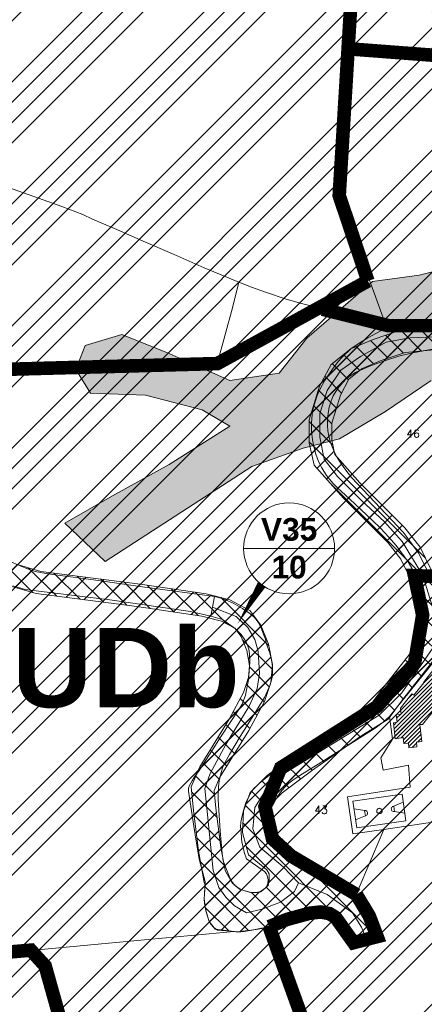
# Model space of a CAD drawing. Header units: metres. Extents: x 578835 to 593571, y 248557 to 255108.
# Tile 69 of 251: x 582948 to 583127, y 250142 to 250577. Entities that reach past the tile are written whole.
import ezdxf

# ---------------------------------------------------------------- set-up
doc = ezdxf.new("R2010")
doc.units = ezdxf.units.M
doc.linetypes.add('CACHEX2', pattern=[0.75, 0.5, -0.25])
doc.linetypes.add('SOLID_LINE', pattern=[0])
for name, color, linetype, lineweight in [('Cad-BATIMENT_BATI_PRIVE12', 7, 'SOLID_LINE', 0), ('Cad-BATIMENT_BATI_PRIVE12_HACH', 7, 'SOLID_LINE', 0), ('Cad-PARCELLAIRE_PARCELLE1', 250, 'SOLID_LINE', 0), ('Cad-RESEAU_ROUT_AXE_DE_VOIE26', 255, 'SOLID_LINE', 0), ('Cad-RESEAU_ROUT_LIMITE_DE_VOIE_P23', 8, 'SOLID_LINE', 0), ('Cad-TOPONYMIE_NUMERO_DE_PARCELL182', 250, 'SOLID_LINE', 0), ('ER', 192, 'Continuous', 18), ('PLU', 7, 'CACHEX2', 5), ('PPRI global - contour', 152, 'Continuous', 5), ('PPRI global - hachures', 152, 'Continuous', 5), ('PPRIF - contour', 10, 'Continuous', 9)]:
    doc.layers.add(name, color=color, linetype=linetype, lineweight=lineweight)
doc.layers.add('PLU nom', color=7, linetype='Continuous')
doc.styles.get("Standard").update_dxf_attribs({"font": 'arialbd_0.ttf', "height": 50})
doc.styles.add('TEXTSTYLE_45_11', font='txt.shx', dxfattribs={"oblique": 50})

msp = doc.modelspace()

# ---------------------------------------------------------------- hatches: boundary and pattern name
at = {"layer": 'Cad-BATIMENT_BATI_PRIVE12_HACH', "ltscale": 0.4}
h = msp.add_hatch(dxfattribs=at)
h.set_pattern_fill('ANSI31', color=256, scale=0.4, style=0)
h.paths.add_polyline_path([(583144.65, 250289.03), (583142.45, 250290.75), (583147.08, 250296.49), (583140.36, 250301.83), (583135.91, 250295.89), (583135.65, 250296.09), (583126.41, 250284.29), (583126.58, 250284.19), (583122.17, 250278.69), (583121.39, 250279.3), (583116.31, 250272.97), (583116.6, 250270.42), (583114.39, 250270.24), (583114.84, 250266.83), (583113.21, 250266.58), (583113.97, 250259.5), (583117.55, 250260.02), (583117.85, 250257.38), (583119.9, 250257.54), (583120.07, 250255.45), (583123.58, 250255.96), (583123.33, 250257.95), (583125.7, 250258.25), (583124.82, 250265.76), (583126.05, 250265.87), (583130.83, 250271.84), (583130.13, 250272.33), (583134.53, 250277.93), (583135.41, 250277.23)])
at = {"layer": 'ER', "ltscale": 0.4}
h = msp.add_hatch(dxfattribs=at)
h.set_pattern_fill('ANSI37', color=256, scale=2, style=0)
h.paths.add_polyline_path([(583058.07, 250301.34), (583054.64, 250309.73), (583049.76, 250316.09), (583040.95, 250320.89), (583030.54, 250323.46), (583001.33, 250327.82), (582957.44, 250333.43), (582946.65, 250336.57), (582930.39, 250344.22), (582912.33, 250356.37), (582905, 250360.88), (582898.05, 250362.27), (582890.36, 250362.98), (582872.61, 250362.64), (582857.67, 250362.32), (582845.41, 250364.65), (582832.39, 250369.17), (582828.35, 250359.98), (582842.83, 250354.96), (582856.84, 250352.3), (582872.82, 250352.65), (582889.99, 250352.97), (582896.6, 250352.36), (582901.28, 250351.42), (582906.92, 250347.95), (582925.44, 250335.5), (582943.1, 250327.19), (582955.39, 250323.61), (582999.95, 250317.92), (583028.6, 250313.64), (583037.3, 250311.49), (583043.12, 250308.32), (583045.89, 250304.71), (583048.44, 250298.47), (583049.7, 250291.87), (583049.17, 250286.5), (583046.99, 250279.96), (583040.61, 250268.16), (583027.71, 250247.14), (583023.9, 250238.33), (583024.86, 250227.84), (583027.05, 250209.99), (583029.67, 250195.98), (583030.08, 250195.06), (583029.67, 250188.88), (583030.4, 250183.45), (583031.86, 250178.75), (583034.45, 250175.42), (583044.19, 250174.21), (583052.62, 250175.34), (583056.03, 250175.83), (583063.27, 250179.06), (583070.89, 250181.58), (583078.03, 250183.12), (583083.63, 250182.87), (583086.79, 250181.09), (583091.09, 250176.71), (583095.39, 250169.98), (583105.37, 250171.36), (583104.39, 250177.6), (583099.77, 250185.31), (583094.5, 250191.87), (583087.6, 250198.2), (583071.46, 250206.25), (583065.13, 250208.93), (583062.41, 250210.35), (583058.04, 250213.9), (583056.65, 250219.23), (583056.92, 250225.54), (583058.61, 250230.25), (583064.05, 250235.69), (583077, 250245.39), (583098.82, 250260.63), (583110.81, 250268.21), (583117.15, 250276.71), (583135.95, 250300.57), (583137.07, 250311.17), (583134.78, 250319.23), (583129.66, 250334.43), (583124.96, 250344.18), (583118.29, 250352.65), (583098.4, 250372.53), (583087.35, 250385.01), (583085.93, 250391.35), (583085.93, 250398.83), (583089.88, 250411.31), (583093.52, 250418.3), (583099.46, 250423.02), (583107.8, 250426.51), (583118.38, 250430.08), (583134.3, 250431.52), (583160.83, 250432.67), (583262.54, 250432.21), (583273.17, 250424.61), (583274.68, 250451.43), (583261.61, 250442.21), (583160.63, 250442.67), (583133.63, 250441.5), (583116.3, 250439.94), (583104.26, 250435.87), (583094.32, 250431.71), (583085.63, 250424.8), (583080.61, 250415.16), (583075.93, 250400.38), (583075.93, 250390.24), (583078.16, 250380.3), (583091.12, 250365.68), (583110.8, 250346), (583116.43, 250338.85), (583120.38, 250330.65), (583125.23, 250316.27), (583126.92, 250310.29), (583126.31, 250304.49), (583109.21, 250282.8), (583103.9, 250275.68), (583093.28, 250268.96), (583071.13, 250253.5), (583057.48, 250243.26), (583049.95, 250235.74), (583046.99, 250227.48), (583046.59, 250218.16), (583049.19, 250208.2), (583057.28, 250201.63), (583058.31, 250199.86), (583058.31, 250197.02), (583057.83, 250194.67), (583054.58, 250191.92), (583050.69, 250191.43), (583045.25, 250193.05), (583042.01, 250195.81), (583039.25, 250200.75), (583038.82, 250201.43), (583036.93, 250211.52), (583034.8, 250228.9), (583034.09, 250236.7), (583036.6, 250242.52), (583049.28, 250263.17), (583056.2, 250275.97), (583059.01, 250284.39), (583059.8, 250292.32)])
at = {"layer": 'PPRI global - hachures', "ltscale": 0.4}
h = msp.add_hatch(dxfattribs=at)
h.set_pattern_fill('ANSI36', color=256, scale=2, style=0)
h.paths.add_polyline_path([(584066.5, 250379.34), (584062.37, 250383.47), (584043.41, 250459.25), (584013.35, 250450.76), (584002.24, 250450.11), (583982.63, 250452.72), (583973.49, 250455.99), (583889.77, 250518.96), (583895.65, 250528.1), (583977.99, 250662.67), (584030.07, 250749.63), (583918.43, 250756.91), (583664.41, 250783.59), (583631.24, 250786.83), (583615.06, 250787.64), (583601.17, 250794.44), (583587.42, 250827.6), (583576.9, 250872.88), (583563.15, 250910.89), (583546.16, 250944.04), (583514.61, 250983.67), (583475.78, 251010.35), (583442.61, 251028.95), (583396.5, 251041.08), (583343.91, 251049.17), (583296.18, 251058.06), (583275.96, 251065.34), (583264.63, 251086.36), (583250.88, 251100.92), (583230.66, 251114.67), (583189.4, 251126.8), (583119.68, 251147.06), (583061.43, 251160.81), (583024.22, 251164.04), (582980.53, 251148.68), (582993.48, 251125.23), (583025.83, 251140.59), (583054.15, 251143.02), (583098.64, 251130.08), (583144.75, 251115.52), (583186.01, 251101.78), (583219.99, 251088.03), (583236.17, 251071.86), (583255.58, 251033.04), (583254.78, 251000.7), (583238.6, 250995.04), (583207.85, 250995.04), (583194.1, 251002.31), (583172.26, 251010.4), (583159.32, 250999.89), (583144.75, 250992.61), (583123.72, 250996.65), (583093.79, 251001.51), (583044.44, 251004.74), (583042.82, 250977.25), (583071.95, 250975.63), (583123.72, 250970.78), (583189.25, 250968.35), (583234.55, 250957.84), (583253.97, 250940.05), (583273.38, 250908.51), (583282.28, 250851.91), (583278.25, 250803.12), (583273.39, 250777.24), (583225.66, 250792.61), (583164.18, 250807.16), (583128.59, 250807.97), (583123.73, 250787.76), (583296.04, 250750.56), (583317.08, 251031.97), (583369.66, 251022.26), (583418.2, 250998.81), (583457.03, 250968.08), (583486.96, 250930.89), (583515.28, 250879.13), (583529.84, 250833.04), (583533.88, 250790.18), (583534.69, 250771.58), (583553.3, 250763.5), (583563.01, 250755.41), (583580, 250744.9), (583594.56, 250731.15), (583590.51, 250708.51), (583580.81, 250697.19), (583567.05, 250697.19), (583552.49, 250698.8), (583535.5, 250697.19), (583522.56, 250693.95), (583503.14, 250708.51), (583479.68, 250718.21), (583448.13, 250723.87), (583373.71, 250731.15), (583318.7, 250734.39), (583315.46, 250703.66), (583444.9, 250694.76), (583478.87, 250680.21), (583494.24, 250668.89), (583512.04, 250632.5), (583510.42, 250582.36), (583496.67, 250561.34), (583468.36, 250541.12), (583419.01, 250518.48), (583354.29, 250508.77), (583304.13, 250508.77), (583282.29, 250518.48), (583279.06, 250526.56), (583283.91, 250598.53), (583239.42, 250602.58), (583222.43, 250600.96), (583186.02, 250597.72), (583162.56, 250599.34), (583148, 250606.62), (583122.92, 250612.28), (583089.76, 250614.71), (583078.43, 250626.03), (583052.54, 250635.73), (583029.89, 250635.73), (583004.81, 250631.69), (582985.4, 250622.79), (582965.98, 250613.09), (582970.84, 250593.68), (583001.58, 250611.47), (583029.08, 250621.98), (583059.01, 250621.98), (583080.86, 250606.62), (583092.99, 250591.26), (583118.07, 250585.59), (583148.81, 250571.85), (583177.12, 250554.06), (583200.59, 250528.99), (583205.44, 250507.16), (583205.44, 250486.13), (583186.83, 250479.66), (583124.54, 250464.3), (583104.02, 250461.44), (583074.89, 250436.37), (583062.76, 250421.01), (583040.92, 250417.77), (583013.41, 250429.9), (582993.19, 250437.99), (582977.01, 250433.14), (582972.96, 250422.62), (582979.43, 250412.11), (583003.7, 250411.3), (583028.78, 250404.83), (583040.92, 250397.56), (583014.22, 250380.57), (582989.14, 250366.83), (582968.11, 250354.7), (582985.91, 250337.72), (583050.62, 250379.77), (583073.28, 250387.85), (583089.45, 250391.9), (583109.68, 250404.03), (583129.9, 250417.77), (583157.41, 250425.05), (583265.81, 250428.28), (583273.09, 250428.28), (583273.9, 250446.07), (583295.97, 250457.39), (583334.8, 250467.1), (583366.35, 250470.33), (583405.99, 250467.9), (583424.6, 250456.58), (583444.01, 250438.79), (583471.52, 250417.77), (583514.39, 250491.35), (583542.71, 250566.56), (583607.54, 250728.61), (583618.87, 250755.3), (583637.47, 250748.02), (583563.05, 250565.27), (583533.11, 250493.3), (583488.62, 250414.05), (583469.92, 250375), (583458.6, 250360.44), (583447.3, 250277.69), (583433.55, 250118.39), (583433.55, 250075.53), (583435.17, 250061.79), (583444.07, 250055.32), (583538.72, 249966.37), (583593.05, 249930.65), (583636.74, 249921.76), (583657.12, 249921.76), (583640.51, 249900.52), (583605.37, 249856.24), (583563.9, 249771.01), (583539.46, 249724.43), (583484.46, 249610.66), (583466.89, 249549.58), (583445.44, 249517.44), (583408.01, 249447.95), (583372.11, 249391.45), (583402.75, 249358.91), (583418.65, 249347.07), (583436.19, 249369.28), (583463.87, 249406.75), (583478.59, 249436.8), (583476.61, 249477.12), (583481.36, 249487.31), (583491.71, 249499.16), (583485.47, 249528.1), (583479.2, 249549.72), (583486.09, 249593.97), (583536.27, 249697.24), (583571.65, 249771.24), (583609.81, 249820.41), (583635.17, 249860.02), (583657.05, 249884.96), (583692.43, 249959.02), (583716.61, 250005.58), (583724.42, 250017.76), (583733.57, 250029.46), (583758.23, 250060.88), (583783.36, 250088.01), (583819.02, 250122.79), (583886.38, 250174.14), (583941.78, 250217.37), (583983.26, 250248.04), (584014.32, 250265.65), (584046.48, 250272.12), (584071.07, 250273.21)])
at = {"layer": 'PPRIF - contour', "lineweight": 15}
h = msp.add_hatch(dxfattribs=at)
h.set_pattern_fill('ANSI34', color=30, scale=2, style=0)
h.paths.add_polyline_path([(583168.56, 249236.59), (583178.02, 249273.37), (583184.15, 249314.36), (583186.86, 249348.54), (583183.82, 249412.65), (583188.31, 249497.75), (583209.56, 249638.59), (583209.57, 249654.16), (583202.87, 249764.69), (583181.22, 249772.54), (583212.18, 249841.81), (583235.33, 249974.64), (583193.51, 249985.09), (583186.04, 250045.54), (583188.28, 250067.18), (583195.8, 250078.07), (583245.78, 250078.37), (583251.01, 250132.85), (583194.25, 250138.82), (583209.94, 250168.32), (583209.19, 250188.47), (583208.21, 250203.8), (583217.43, 250267.61), (583213.64, 250277.41), (583256.98, 250284.74), (583262.34, 250350.34), (583266.18, 250436.39), (583274.5, 250436.7), (583214.43, 250499.33), (583184.56, 250537.39), (583218.91, 250547.09), (583241.07, 250552.07), (583269.68, 250547.09), (583271.18, 250569.48), (583274.91, 250580.67), (583286.48, 250597.77), (583293.66, 250716.62), (583278.73, 250731.44), (583193.67, 250750.25), (583156.78, 250759.28), (583135.71, 250831.5), (583141.39, 250856.49), (583145.69, 250864.01), (583161.1, 250891.6), (583169.34, 250905.21), (583172.57, 250920.26), (583171.49, 250936.38), (583169.31, 250950.6), (583181.85, 251003.26), (583206.95, 251084.03), (583216.62, 251114.12), (583232.39, 251161.77), (583245.29, 251209.41), (583234.54, 251210.94), (583234.1, 251288.09), (583244.66, 251288.39), (583237.9, 251328.73), (583229.54, 251356.01), (583200.13, 251357.42), (583190.46, 251371.39), (583189.74, 251379.63), (583190.1, 251406.14), (583244.22, 251415.82), (583256.04, 251419.04), (583270.74, 251430.86), (583295.47, 251440.89), (583325.21, 251451.64), (583340.94, 251464.43), (583366, 251457.91), (583398.59, 251444.88), (583422.15, 251436.37), (583417.63, 251462.92), (583418.14, 251495.99), (583409.11, 251546.1), (583400.09, 251585.18), (583359.99, 251579.17), (583344.95, 251609.23), (583333.92, 251624.76), (583325.9, 251633.28), (583319.39, 251648.31), (583296.33, 251649.31), (583292.32, 251666.85), (583282.01, 251764.42), (583240.65, 251790.03), (583212.78, 251805.76), (583221.32, 251831.82), (583251.44, 251830.48), (583273.02, 251828.23), (583262.67, 251903.93), (583199.69, 251895.44), (583192.95, 251945.32), (583256.33, 251954.31), (583243.74, 252050.47), (583214.52, 252068.27), (583208.68, 252073.66), (583201.93, 252137.92), (583178.11, 252135.22), (583183.95, 252176.12), (583226.69, 252181.65), (583216.8, 252253.1), (583210.96, 252307.92), (583193.36, 252422.33), (583178.97, 252519.84), (583167.73, 252607.66), (583178.52, 252614.4), (583188.29, 252625.39), (583184.93, 252642.05), (583192.13, 252639.75), (583210.89, 252641.9), (583205.05, 252676.95), (583200.1, 252708.47), (583205.05, 252708.02), (583194.96, 252797.38), (583191.02, 252799.28), (583173.51, 252800.6), (583168.08, 252797.59), (583165.67, 252793.82), (583165.69, 252787.69), (583073.05, 252815.41), (583065.66, 252814.13), (583065.94, 252812.7), (583046.85, 252808.33), (583047.04, 252816.04), (582997.15, 252812.42), (582995.86, 252782.45), (582980.16, 252787.72), (582949.89, 252804.92), (582947.27, 252800.69), (582935.19, 252777.61), (582924.38, 252768.8), (582917.32, 252760.63), (582910.91, 252748.5), (582903.76, 252736.42), (582880, 252724.86), (582817.58, 252706.15), (582782.59, 252696.37), (582747.69, 252696.56), (582653.19, 252726.32), (582583.51, 252736.7), (582547.53, 252745.89), (582391.95, 252693.83), (582342.71, 252696.56), (582258, 252701.11), (582228.89, 252730.03), (582194.3, 252754.65), (582137.15, 252749.12), (582028.37, 252701.22), (581997.03, 252701.83), (581923.09, 252643.99), (581895.44, 252653.82), (581782.97, 252699.88), (581749.17, 252724.45), (581694.48, 252730.59), (581626.87, 252779.73), (581623.69, 252832.13), (581568.99, 252867.14), (581549.94, 252902.76), (581520.9, 252875.84), (581488.95, 252861.1), (581415.1, 252871.66), (581333.97, 252861.22), (581285.87, 252845.9), (581226.26, 252859.41), (581213.27, 252848.96), (581176.79, 252829.19), (581135.62, 252832.26), (581093.83, 252851.3), (581026.18, 252865.71), (580894.22, 252859.98), (580764.18, 252821.75), (580666.25, 252837.89), (580606.97, 252807.31), (580553.37, 252825.96), (580518.38, 252831.19), (580426.24, 252844.58), (580314.78, 252864.48), (580232.54, 252861.61), (580193.34, 252877.86), (579737.68, 252731.06), (579339.29, 252594.91), (579467.34, 252529.95), (579492.26, 252526.53), (579537.88, 252506.87), (579628.29, 252501.98), (579673.34, 252488.27), (579756.55, 252421.24), (579801.62, 252412.32), (579849.52, 252376.66), (579890.09, 252373.24), (579954.11, 252362.98), (580003.08, 252331.22), (580020.69, 252319.86), (580037.79, 252307.65), (580048.55, 252295.44), (580067.12, 252269.55), (580095.49, 252178.46), (580127.66, 252086.63), (580157.22, 252011.67), (580209.32, 251928.46), (580208.41, 251858.24), (580196.24, 251818.11), (580206.29, 251790.3), (580227.07, 251716.54), (580274.53, 251673.98), (580324.82, 251599.61), (580345.2, 251567.99), (580352.27, 251548.44), (580380.56, 251474.57), (580498.13, 251465.11), (580632.34, 251425.65), (580688.87, 251403.81), (580903, 251328.66), (581057.22, 251304.45), (581128.89, 251277.45), (581306.24, 251176.53), (581363.6, 251156.15), (581418.4, 251079.72), (581465.72, 250967.17), (581546.02, 250830.88), (581604.72, 250760.44), (581621.29, 250710.76), (581635.31, 250677.64), (581677.37, 250643.25), (581761.5, 250538.8), (581878.03, 250481.58), (581978.36, 250416.05), (582083.64, 250336.15), (582132.06, 250252.96), (582193.12, 250147.32), (582211.34, 250118.18), (582217.79, 250080.35), (582244.22, 249930.09), (582252.92, 249788.8), (582279.87, 249720.73), (582264.14, 249693.23), (582229.1, 249576.98), (582243.69, 249504.21), (582236.53, 249458.37), (582233.12, 249417.21), (582207.89, 249404.14), (582210.7, 249314.66), (582282.52, 249136.36), (582365.79, 249069.63), (582329.51, 248868.66), (582370.33, 248802.93), (582389.99, 248830.88), (582435.35, 248829.37), (582475.81, 248930.64), (582488.18, 248933.83), (582505.04, 248934.94), (582536.56, 248931.03), (582545.58, 248873.46), (582547.73, 248837.81), (582559.27, 248733.3), (582660.26, 248731.96), (582707.75, 248722.61), (582711.09, 248844.25), (582713.77, 248853.61), (582730.11, 248933.31), (582770.57, 249048.63), (582781.22, 249070.77), (582782.86, 249074.05), (582786.69, 249073.51), (582794.34, 249066.4), (582795.98, 249060.39), (582802, 249037.44), (582837.54, 249029.24), (582847.92, 249019.4), (582859.41, 249022.68), (582870.89, 249021.59), (582882.91, 249029.79), (582897.68, 249024.87), (582894.41, 249004.61), (582898.78, 248991.5), (582903.16, 248984.94), (582914.71, 248986.01), (582980.86, 249040.12), (583036.72, 249107.47), (583089.79, 249152.85), (583096.96, 249144.66), (583169.29, 249123.72), (583150.9, 249178.85), (583158.77, 249200.15)])

# ---------------------------------------------------------------- linework, layer by layer
at = {"layer": 'Cad-BATIMENT_BATI_PRIVE12'}
msp.add_lwpolyline([(583135.65, 250296.09), (583126.41, 250284.29), (583126.58, 250284.19), (583122.17, 250278.69), (583121.39, 250279.3), (583116.31, 250272.97), (583116.6, 250270.42), (583114.39, 250270.24), (583114.84, 250266.83), (583113.21, 250266.58), (583113.97, 250259.5), (583117.55, 250260.02), (583117.85, 250257.38), (583119.9, 250257.54), (583120.07, 250255.45), (583123.58, 250255.96), (583123.33, 250257.95), (583125.7, 250258.25), (583124.82, 250265.76), (583126.05, 250265.87), (583130.83, 250271.84)], dxfattribs=at)
at = {"layer": 'Cad-PARCELLAIRE_PARCELLE1'}
for points in [[(582940.65, 250503.89), (582954.42, 250499.02), (582966.73, 250494.58), (582976.1, 250491.02), (582980.31, 250489.03), (582990.06, 250484.83), (583002.64, 250479.3), (583016.32, 250473.42), (583029.6, 250467.5), (583044.97, 250461.09), (583050.51, 250458.88), (583057.14, 250456.53), (583065.87, 250453.69), (583072.54, 250451.68), (583077.85, 250450.34), (583083.34, 250448.91), (583090.65, 250447.28), (583098.45, 250445.6), (583105.32, 250444.27), (583110.1, 250441.32), (583104.65, 250456.36), (583101.76, 250464.26), (583098.21, 250474.21), (583095.53, 250481.57), (583093.28, 250487.86), (583091.13, 250493.81), (583089.19, 250499.22), (583089.79, 250508.86), (583090.43, 250518.16), (583091.12, 250530.48), (583091.71, 250539.33), (583092.26, 250548.52), (583092.9, 250558.61), (583093.25, 250564.32), (583093.97, 250576.53), (583095.32, 250599.82)], [(582940.65, 250503.89), (582954.42, 250499.02), (582966.73, 250494.58), (582976.1, 250491.02), (582980.31, 250489.03), (582990.06, 250484.83), (583002.64, 250479.3), (583016.32, 250473.42), (583029.6, 250467.5), (583044.97, 250461.09), (583042.12, 250449.81), (583035.36, 250425.06), (583018.09, 250424.51), (582991.37, 250423.62), (582958.41, 250422.43), (582936.61, 250421.84)], [(582936.61, 250421.84), (582958.41, 250422.43), (582991.37, 250423.62), (583018.09, 250424.51), (583035.36, 250425.06), (583042.12, 250449.81), (583044.97, 250461.09), (583044.97, 250461.09), (583044.97, 250461.09), (583050.51, 250458.88), (583057.14, 250456.53), (583065.87, 250453.69), (583072.54, 250451.68), (583077.85, 250450.34), (583083.34, 250448.91), (583090.65, 250447.28), (583098.45, 250445.6), (583105.32, 250444.27), (583110.1, 250441.32), (583108.71, 250440.21), (583101.84, 250436.62), (583097.61, 250433.93), (583094.41, 250431.66), (583090.75, 250428.23), (583088.78, 250426.17), (583086.26, 250422.73), (583083.69, 250418.95), (583082.81, 250417.54), (583080.88, 250414.03), (583079.56, 250411.02), (583077.8, 250405.53), (583077.37, 250402.71), (583077.02, 250399), (583077, 250395.32), (583077.41, 250391.45), (583077.98, 250388.6), (583079, 250385.23), (583080.17, 250381.98), (583081.57, 250379.09), (583083.66, 250375.8), (583086.5, 250372.36), (583088.49, 250370.3), (583093.84, 250365.39), (583103.95, 250355.88), (583107.36, 250352.59), (583111.24, 250348.56), (583114.44, 250344.82), (583119.74, 250337.57), (583121.37, 250334.91), (583123.04, 250331.6), (583124.1, 250327.79), (583124.94, 250323.74), (583126.09, 250313.91), (583126.28, 250309.69), (583125.87, 250305.65), (583125.51, 250303.05), (583124.55, 250298.73), (583123.32, 250294.61), (583121.59, 250290.69), (583120.27, 250288.68), (583117.16, 250284.51), (583114.65, 250281.86), (583111.61, 250278.82), (583108.86, 250276.24), (583105.53, 250273.62), (583102.28, 250271.12), (583099.78, 250269.36), (583096.82, 250267.43), (583091.5, 250263.98), (583074.62, 250253.77), (583068.09, 250249.99), (583062.21, 250246.28), (583055.24, 250240.9), (583051.34, 250237.34), (583050.54, 250236.05), (583049.39, 250234.06), (583048.05, 250231.27), (583046.94, 250227.83), (583046.27, 250224.88), (583045.88, 250222.72), (583045.72, 250220.6), (583045.89, 250218.6), (583046.16, 250215.39), (583046.29, 250213.84), (583046.67, 250212.21), (583047.24, 250209.36), (583048.38, 250206.55), (583056.27, 250200.86), (583057.1, 250199.81), (583057.62, 250198.51), (583057.9, 250197.2), (583057.78, 250195.63), (583057.16, 250194.13), (583056.25, 250193.27), (583054.61, 250192.13), (583053.24, 250191.68), (583051.69, 250191.55), (583049.86, 250191.73), (583048.01, 250192.14), (583045.88, 250192.97), (583044.23, 250193.94), (583042.83, 250194.94), (583041.6, 250196.84), (583040.62, 250198.77), (583038.07, 250205.58), (583037.55, 250208.88), (583036.64, 250218.84), (583035.82, 250232.59), (583035.76, 250235.26), (583035.92, 250238.29), (583036.19, 250240.99), (583036.92, 250244.05), (583037.7, 250246.68), (583038.89, 250249.12), (583040.75, 250252.5), (583045.53, 250260.49), (583051.58, 250270.02), (583056.21, 250277.77), (583057.62, 250280.67), (583058.72, 250283.33), (583059.68, 250286.63), (583059.78, 250288.32), (583059.77, 250291.44), (583059.36, 250294.41), (583058.82, 250296.93), (583058.07, 250298.99), (583057.14, 250301.25), (583056.8, 250302.33), (583056.63, 250303.44), (583055.98, 250305.28), (583054.92, 250308.09), (583053.64, 250310.65), (583052.59, 250312.24), (583051.59, 250313.38), (583049.83, 250314.8), (583046.59, 250316.98), (583042.44, 250319.31), (583039.01, 250320.92), (583036.55, 250321.72), (583034.11, 250322.29), (583003.34, 250326.52), (582980.73, 250329.66), (582964.97, 250331.8), (582959.72, 250332.47), (582955.02, 250333.42), (582952.32, 250334.2), (582943.78, 250337.72)], [(583132.01, 250431.78), (583126.48, 250430.87), (583120.96, 250429.74), (583115.55, 250428.4), (583110.17, 250426.73), (583106.24, 250425.39), (583102.4, 250423.96), (583098.66, 250422.31), (583096.52, 250421.24), (583094.48, 250420.07), (583092.46, 250418.56), (583090.64, 250416.74), (583089.06, 250414.82), (583087.74, 250412.93), (583086.59, 250410.94), (583085.69, 250408.74), (583084.85, 250406), (583084.35, 250403.18), (583084.09, 250400.36), (583084.12, 250397.91), (583084.24, 250395.48), (583084.68, 250393.17), (583085.21, 250390.76), (583086.07, 250388.49), (583086.99, 250386.34), (583088.36, 250383.67), (583090.04, 250381.24), (583091.74, 250378.71), (583094.7, 250374.83), (583117.58, 250350.65), (583124.38, 250341.3), (583129.13, 250331.78)], [(582943.78, 250337.72), (582952.32, 250334.2), (582955.02, 250333.42), (582959.72, 250332.47), (582964.97, 250331.8), (582980.73, 250329.66), (583003.34, 250326.52), (583034.11, 250322.29), (583032.52, 250313.69), (583023.61, 250315.74), (582987.99, 250320.79), (582950.58, 250325.48), (582945.17, 250327.03)], [(582945.17, 250327.03), (582950.58, 250325.48), (582987.99, 250320.79), (583023.61, 250315.74), (583032.52, 250313.69), (583037.77, 250312.12), (583043.47, 250308.02), (583045.9, 250305.55), (583047.57, 250303.24), (583048.65, 250301.21), (583049.32, 250299.14), (583049.67, 250296.95), (583049.78, 250293.5), (583049.66, 250291.15), (583049.13, 250285.53), (583048.52, 250281.91), (583047.8, 250278.74), (583046.4, 250274.83), (583044.95, 250272.36), (583041.72, 250267.64), (583036.9, 250260.21), (583033.62, 250255.04), (583027.41, 250245.49), (583025.41, 250242.76), (583024.32, 250240.99), (583023.17, 250238.9), (583022.7, 250237.63), (583022.72, 250236.41), (583023.13, 250233.43), (583025.66, 250217.03), (583027.46, 250206.26), (583030.1, 250196.44), (583029.68, 250188.5), (583029.92, 250185.61), (583030.58, 250182.78), (583031.49, 250179.62), (583032.48, 250177.81), (583033.85, 250176.13), (583035.51, 250175.05), (583042.82, 250174.32), (582985.96, 250169.02), (582952.98, 250165.94), (582919.12, 250161.78)], [(583134.38, 250223.31), (583108.9, 250219.4), (583096.5, 250190.05), (583098.47, 250187.32), (583100.52, 250184.37), (583102.51, 250181.3), (583104.17, 250178.1), (583105.25, 250175.18), (583106, 250172.12), (583095.58, 250169.46), (583094.28, 250171.25), (583092.49, 250174), (583090.69, 250176.75), (583089.66, 250178.11), (583088.64, 250179.48), (583087.56, 250180.72), (583086.15, 250181.72), (583084.94, 250182.29), (583083.68, 250182.62), (583082.34, 250182.96), (583080.27, 250183.02), (583078.23, 250182.84), (583076.2, 250182.45), (583072.71, 250181.72), (583070.61, 250181.2), (583068.6, 250180.59), (583066.2, 250179.72), (583063.81, 250178.63), (583061.34, 250177.65), (583058.95, 250176.67), (583056.52, 250176.13), (583054.17, 250175.71), (583050.76, 250174.98), (583047.27, 250174.36), (583045.8, 250174.23), (583044.32, 250174.11), (583042.82, 250174.32), (582985.96, 250169.02), (582952.98, 250165.94), (582959.34, 250159), (582982.68, 250075.78)], [(582919.12, 250161.78), (582952.98, 250165.94), (582952.98, 250165.94), (582952.98, 250165.94), (582959.34, 250159), (582982.68, 250075.78), (582986.66, 250050.81), (582990.87, 250013.15), (582990.91, 250012.6), (582991.06, 250007.93), (582972.69, 250009.74), (582940.36, 250011.84)]]:
    msp.add_lwpolyline(points, dxfattribs=at)
for points in [[(583093.25, 250564.32), (583093.97, 250576.53), (583095.32, 250599.82), (583144, 250592.51), (583159.82, 250580.68), (583163.31, 250578.41), (583166.89, 250576.03), (583170.75, 250574.24), (583189.84, 250569.7), (583217.5, 250556.4), (583219.7, 250554.68), (583093.25, 250564.32), (583093.25, 250564.32)], [(583093.25, 250564.32), (583219.7, 250554.68), (583233.72, 250544.82), (583275.05, 250505.01), (583276.9, 250504.5), (583279.07, 250504.24), (583274.44, 250442.1), (583184.07, 250442.14), (583110.1, 250441.32), (583104.65, 250456.36), (583101.76, 250464.26), (583098.21, 250474.21), (583095.53, 250481.57), (583093.28, 250487.86), (583091.13, 250493.81), (583089.19, 250499.22), (583089.79, 250508.86), (583090.43, 250518.16), (583091.12, 250530.48), (583091.71, 250539.33), (583092.26, 250548.52), (583092.9, 250558.61), (583093.25, 250564.32), (583093.25, 250564.32)], [(583134.38, 250223.31), (583132.17, 250253.77), (583156.13, 250259.01), (583156.89, 250269.77), (583160.46, 250329.82), (583154.74, 250330.12), (583137.75, 250331.27), (583129.13, 250331.78), (583141.16, 250306.14), (583111.49, 250269.33), (583112.75, 250259.29), (583107.66, 250251.07), (583108.7, 250245.57), (583119.81, 250247.84), (583120.53, 250238.09), (583092.94, 250233.9), (583095.28, 250217.59), (583108.9, 250219.4), (583134.38, 250223.31), (583134.38, 250223.31)], [(583111.49, 250269.33), (583112.75, 250259.29), (583107.66, 250251.07), (583108.7, 250245.57), (583119.81, 250247.84), (583120.53, 250238.09), (583092.94, 250233.9), (583095.28, 250217.59), (583108.9, 250219.4), (583096.5, 250190.05), (583094.76, 250192.14), (583092.88, 250193.99), (583090.84, 250195.71), (583088.29, 250197.61), (583085.59, 250199.29), (583082.74, 250200.83), (583079.98, 250202.27), (583074.24, 250205.03), (583068.55, 250207.9), (583066.73, 250208.97), (583064.83, 250210.04), (583063.08, 250211.23), (583061.58, 250212.34), (583060.24, 250213.56), (583058.97, 250215.01), (583058.01, 250216.6), (583057.54, 250218.24), (583057.4, 250220.01), (583057.42, 250221.79), (583057.6, 250223.49), (583058.01, 250225.52), (583058.67, 250227.58), (583059.49, 250229.55), (583060.49, 250231.42), (583061.86, 250233.76), (583063.34, 250235.88), (583065.06, 250237.93), (583066.95, 250239.87), (583069.36, 250241.63), (583071.87, 250243.28), (583079.94, 250248.3), (583105.08, 250264.22), (583106.96, 250265.5), (583108.73, 250266.87), (583111.49, 250269.33), (583111.49, 250269.33)]]:
    msp.add_lwpolyline(points, close=True, dxfattribs=at)
at = {"layer": 'Cad-RESEAU_ROUT_AXE_DE_VOIE26'}
for points in [[(583130.85, 250316.27), (583126.16, 250331.67), (583117.03, 250346.62), (583109.2, 250355.33), (583098.93, 250364.9), (583088.47, 250375.35), (583082.55, 250383.01), (583080.72, 250392.75), (583080.71, 250403.13), (583083.91, 250413.29), (583090.01, 250422.22), (583098.71, 250428.34), (583110.02, 250434.59), (583120.4, 250436.51), (583142.17, 250437.38)], [(583071.33, 250195.83), (583069.5, 250192.04), (583063.29, 250187.35), (583055.24, 250184.31), (583048.31, 250182.57), (583042.97, 250185.68), (583039.17, 250189.48), (583036.13, 250193.87), (583033.56, 250201.3), (583029.9, 250237.58), (583032.32, 250244.11), (583039.15, 250256.98), (583049.46, 250273.96), (583052.96, 250281.77), (583054.03, 250288.3), (583053.43, 250298.15), (583052.06, 250303.29), (583048.88, 250308.6), (583043.71, 250313.46), (583033.25, 250317.55)], [(583071.33, 250195.83), (583064.51, 250202.96), (583054.18, 250211.6), (583051.17, 250219.75), (583052.05, 250229.15), (583055.9, 250235.46), (583065.68, 250244.59), (583106.87, 250269.97), (583116.92, 250279.83), (583130.7, 250299.79)], [(583101.35, 250170.91), (583099.09, 250176.34), (583095.07, 250182.61), (583083.94, 250190.79), (583071.33, 250195.83)]]:
    msp.add_lwpolyline(points, dxfattribs=at)
at = {"layer": 'Cad-RESEAU_ROUT_LIMITE_DE_VOIE_P23'}
msp.add_line((583100.43, 250227.89), (583100.79, 250225.47), dxfattribs=at)
for points in [[(583118.73, 250223.21), (583117.08, 250235.01), (583095.34, 250231.97), (583096.99, 250220.1), (583118.73, 250223.21)], [(583096.48, 250223.7), (583100.79, 250225.47), (583101.07, 250225.55), (583101.32, 250225.71), (583101.53, 250225.91), (583101.69, 250226.15), (583101.78, 250226.42), (583101.79, 250226.71), (583101.75, 250227), (583101.65, 250227.26), (583101.48, 250227.5), (583101.26, 250227.68), (583101, 250227.81), (583100.72, 250227.89), (583100.43, 250227.89), (583095.8, 250228.59)], [(583106.46, 250226.58), (583106.7, 250226.49), (583106.96, 250226.43), (583107.21, 250226.44), (583107.47, 250226.51), (583107.71, 250226.64), (583107.9, 250226.82), (583108.06, 250227.03), (583108.16, 250227.26), (583108.2, 250227.52), (583108.19, 250227.78), (583108.12, 250228.04), (583108.01, 250228.27), (583107.83, 250228.47), (583107.62, 250228.62), (583107.37, 250228.73), (583107.11, 250228.78), (583106.85, 250228.76), (583106.59, 250228.69), (583106.36, 250228.57), (583106.16, 250228.4), (583106.01, 250228.19), (583105.92, 250227.94), (583105.87, 250227.68), (583105.88, 250227.42), (583105.94, 250227.16), (583106.06, 250226.93), (583106.25, 250226.73), (583106.46, 250226.58)], [(583113.32, 250229.71), (583113.63, 250227.31), (583118.26, 250226.66), (583113.63, 250227.31), (583113.34, 250227.32), (583113.05, 250227.38), (583112.79, 250227.51), (583112.56, 250227.71), (583112.39, 250227.96), (583112.29, 250228.24), (583112.27, 250228.53), (583112.31, 250228.81), (583112.4, 250229.08), (583112.57, 250229.33), (583112.78, 250229.52), (583113.04, 250229.64), (583113.32, 250229.71), (583117.57, 250231.56)]]:
    msp.add_lwpolyline(points, dxfattribs=at)
at = {"layer": 'ER', "ltscale": 0.4}
for points in [[(583133.63, 250441.5), (583116.3, 250439.94), (583104.26, 250435.87), (583094.32, 250431.71), (583085.63, 250424.8), (583080.61, 250415.16), (583075.93, 250400.38), (583075.93, 250390.24), (583078.16, 250380.3), (583091.12, 250365.68), (583110.8, 250346), (583116.43, 250338.85), (583120.38, 250330.65), (583125.23, 250316.27), (583126.92, 250310.29), (583126.31, 250304.49), (583109.21, 250282.8), (583103.9, 250275.68), (583093.28, 250268.96), (583071.13, 250253.5), (583057.48, 250243.26), (583049.95, 250235.74), (583046.99, 250227.48), (583046.59, 250218.16), (583049.19, 250208.2), (583057.28, 250201.63), (583058.31, 250199.86), (583058.31, 250197.02), (583057.83, 250194.67), (583054.58, 250191.92), (583050.69, 250191.43), (583045.25, 250193.05), (583042.01, 250195.81), (583039.25, 250200.75), (583038.82, 250201.43), (583036.93, 250211.52), (583034.8, 250228.9), (583034.09, 250236.7), (583036.6, 250242.52), (583049.28, 250263.17), (583056.2, 250275.97), (583059.01, 250284.39), (583059.8, 250292.32), (583058.07, 250301.34), (583054.64, 250309.73), (583049.76, 250316.09), (583040.95, 250320.89), (583030.54, 250323.46), (583001.33, 250327.82), (582957.44, 250333.43), (582946.65, 250336.57)], [(583129.66, 250334.43), (583124.96, 250344.18), (583118.29, 250352.65), (583098.4, 250372.53), (583087.35, 250385.01), (583085.93, 250391.35), (583085.93, 250398.83), (583089.88, 250411.31), (583093.52, 250418.3), (583099.46, 250423.02), (583107.8, 250426.51), (583118.38, 250430.08), (583134.3, 250431.52)], [(583047.06, 250343.56), (583087.21, 250343.56)], [(582943.1, 250327.19), (582955.39, 250323.61), (582999.95, 250317.92), (583028.6, 250313.64), (583037.3, 250311.49), (583043.12, 250308.32), (583045.89, 250304.71), (583048.44, 250298.47), (583049.7, 250291.87), (583049.17, 250286.5), (583046.99, 250279.96), (583040.61, 250268.16), (583027.71, 250247.14), (583023.9, 250238.33), (583024.86, 250227.84), (583027.05, 250209.99), (583029.67, 250195.98), (583030.08, 250195.06), (583029.67, 250188.88), (583030.4, 250183.45), (583031.86, 250178.75), (583034.45, 250175.42), (583044.19, 250174.21), (583052.62, 250175.34), (583056.03, 250175.83), (583063.27, 250179.06), (583070.89, 250181.58), (583078.03, 250183.12), (583083.63, 250182.87), (583086.79, 250181.09), (583091.09, 250176.71), (583095.39, 250169.98), (583105.37, 250171.36), (583104.39, 250177.6), (583099.77, 250185.31), (583094.5, 250191.87), (583087.6, 250198.2), (583071.46, 250206.25), (583065.13, 250208.93), (583062.41, 250210.35), (583058.04, 250213.9), (583056.65, 250219.23), (583056.92, 250225.54), (583058.61, 250230.25), (583064.05, 250235.69), (583077, 250245.39), (583098.82, 250260.63), (583110.81, 250268.21), (583117.15, 250276.71), (583135.95, 250300.57)]]:
    msp.add_lwpolyline(points, dxfattribs=at)
msp.add_lwpolyline([(583044.41, 250310.3, 0, 4, 0), (583055.01, 250327.53, 6, 6, 0)], format="xyseb", dxfattribs=at)
msp.add_circle((583067.13, 250343.56), 20.08, dxfattribs=at)
at = {"layer": 'PLU', "color": 7, "ltscale": 2, "const_width": 6}
for points in [[(583094.51, 250586.11), (583089.25, 250499.38), (583101.92, 250461.68)], [(583273.96, 250442.14), (583278.76, 250502.95), (583237.54, 250539.06), (583219.13, 250554.66), (583093.1, 250564.21)], [(582962.31, 250423.2), (583035.43, 250425.19), (583101.92, 250461.68)], [(583097.05, 250190.6), (583068.02, 250207.75), (583059.78, 250215.33), (583056.48, 250229.53), (583063.41, 250246.67), (583105.96, 250273.7), (583122.52, 250292.83), (583126.11, 250314.13), (583122.49, 250331.51), (583138.16, 250331), (583142.99, 250441.56), (583273.96, 250442.14)], [(582962.31, 250423.2), (582913.4, 250421.86), (582913.4, 250421.86)], [(583036.49, 250072.99), (583096.83, 250069.59), (583058.12, 250177.03)], [(582847.23, 250157.22), (582953.05, 250166.14), (582959.4, 250159.16), (582982.74, 250076.02), (582982.74, 250076.02)]]:
    msp.add_lwpolyline(points, dxfattribs=at)
at = {"layer": 'PLU', "ltscale": 2, "const_width": 6}
for points in [[(583081.93, 250449.17), (583110.98, 250441.92), (583144.46, 250441.92)], [(583096.8, 250190.75), (583102.51, 250181.3), (583106, 250172.12), (583095.58, 250169.46), (583087.67, 250180.59), (583084.94, 250182.29), (583081.09, 250183), (583076.2, 250182.45), (583066.2, 250179.72), (583058.3, 250176.52)]]:
    msp.add_lwpolyline(points, dxfattribs=at)
at = {"layer": 'PPRI global - contour'}
msp.add_lwpolyline([(583186.83, 250479.66), (583124.54, 250464.3), (583104.02, 250461.44), (583074.89, 250436.37), (583062.76, 250421.01), (583040.92, 250417.77), (583013.41, 250429.9), (582993.19, 250437.99), (582977.01, 250433.14), (582972.96, 250422.62), (582979.43, 250412.11), (583003.7, 250411.3), (583028.78, 250404.83), (583040.92, 250397.56), (583014.22, 250380.57), (582989.14, 250366.83), (582968.11, 250354.7), (582985.91, 250337.72), (583050.62, 250379.77), (583073.28, 250387.85), (583089.45, 250391.9), (583109.68, 250404.03), (583129.9, 250417.77)], dxfattribs=at).dxf.unprotected_set("ltscale", 0)

# ---------------------------------------------------------------- texts
at = {"layer": 'Cad-TOPONYMIE_NUMERO_DE_PARCELL182', "style": 'TEXTSTYLE_45_11'}
for s, p in [('46', (583118.91, 250392.51)), ('43', (583078.31, 250226.38))]:
    msp.add_text(s, height=3.491, rotation=359.5887, dxfattribs=at).set_placement(p)
at = {"layer": 'ER', "ltscale": 0.4, "insert": (583067.13, 250343.56), "char_height": 10, "width": 16.8329, "attachment_point": 5}
msp.add_mtext('{\\fArial|b1|i0|c238|p34;V3}5{\\fArial|b1|i0|c238|p34;\\P}10', dxfattribs=at)
at = {"layer": 'PLU nom', "insert": (582995.07, 250308.41), "char_height": 35, "width": 195.3422, "attachment_point": 2}
msp.add_mtext('UDb', dxfattribs=at)

doc.saveas('drawing.dxf')
